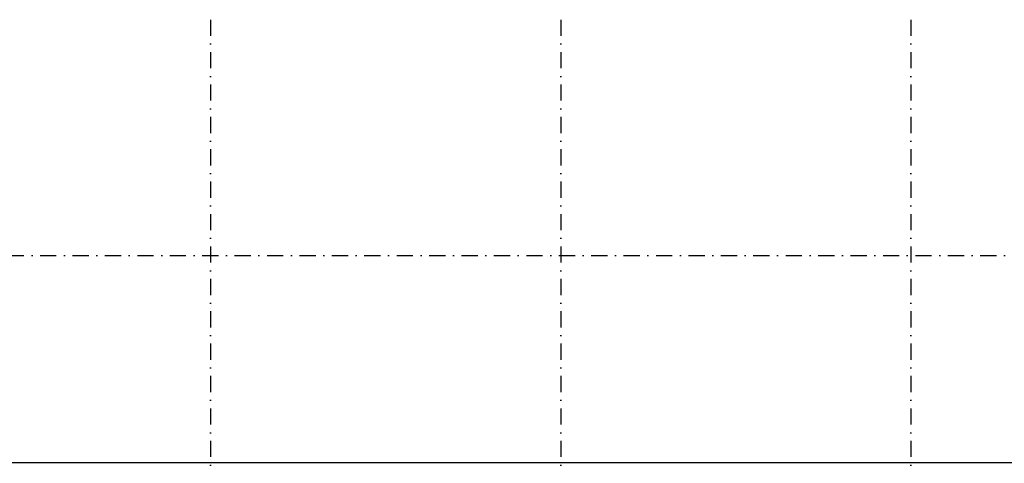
# Model space of a CAD drawing. Extents: x 0 to 317513, y 0 to 193913.
# Tile 22 of 105: x 179477 to 194666, y 103090 to 109939. Entities that reach past the tile are written whole.
import ezdxf

# ---------------------------------------------------------------- set-up
doc = ezdxf.new("R2010")
doc.units = 0
doc.header["$LTSCALE"] = 20
doc.header["$MEASUREMENT"] = 0
doc.linetypes.add('DASHDOT', pattern=[25, 12.5, -6.25, 0, -6.25])
doc.linetypes.add('DD1', pattern=[2.66667, 1.66667, -0.5, 0, -0.5])
doc.layers.add('A--01A1_ACEER', color=1, linetype='CONTINUOUS')
doc.layers.add('STRAMIEN', color=8, linetype='DD1')

msp = doc.modelspace()

# ---------------------------------------------------------------- linework, layer by layer
at = {"layer": 'A--01A1_ACEER'}
msp.add_line((208660.8, 103095.9), (167795.5, 103095.9), dxfattribs=at)
at = {"layer": 'STRAMIEN', "linetype": 'DASHDOT'}
for p, q in [((182422.3, 109939.1), (182422.3, 90566.6)), ((187822.3, 109939.1), (187822.3, 90566.6)), ((193222.3, 109939.1), (193222.3, 90566.6)), ((139283.9, 106295.9), (241970.6, 106295.9))]:
    msp.add_line(p, q, dxfattribs=at)

doc.saveas('drawing.dxf')
